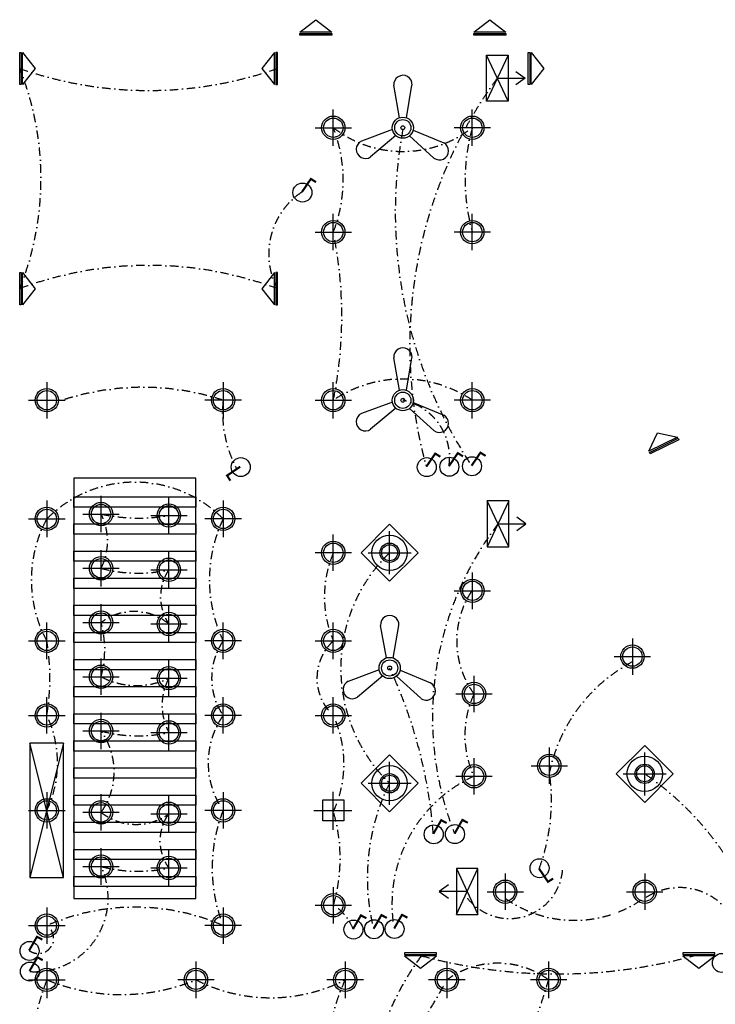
# Model space of a CAD drawing. Header units: millimetres. Extents: x 1882 to 33668, y 2304 to 31192.
# Tile 3 of 4: x 7339 to 17597, y 16667 to 31192. Entities that reach past the tile are written whole.
import ezdxf

# ---------------------------------------------------------------- set-up
doc = ezdxf.new("R2010")
doc.units = ezdxf.units.MM
doc.linetypes.add('DASHDOT2', pattern=[0.5, 0.25, -0.125, 0, -0.125])
for name, color, linetype in [('AL_Elec - Wall Mounted Halogen 36 W', 7, 'Continuous'), ('Elec - Air Conditioner', 6, 'Continuous'), ('Elec - Cable Wires', 143, 'Continuous'), ('Elec - Chandelier', 11, 'Continuous'), ('Elec - Fans', 11, 'Continuous'), ('Elec - Single Switch', 6, 'Continuous'), ('Elec - Spot Light', 6, 'Continuous'), ('Struc - Floor Railing', 1, 'Continuous'), ('Struc - Wall Lines', 2, 'Continuous')]:
    doc.layers.add(name, color=color, linetype=linetype)

msp = doc.modelspace()

# ---------------------------------------------------------------- linework, layer by layer
at = {"layer": 'AL_Elec - Wall Mounted Halogen 36 W'}
for p, q in [((11964, 29329), (11964, 29867)), ((14014, 29329), (14014, 29867)), ((11696, 29598), (12233, 29598)), ((14283, 29598), (13746, 29598)), ((11964, 27790), (11964, 28327)), ((14014, 27790), (14014, 28327)), ((11696, 28058), (12233, 28058)), ((14283, 28058), (13746, 28058)), ((7739, 25847), (7739, 25310)), ((10339, 25847), (10339, 25310)), ((11964, 25310), (11964, 25847)), ((14014, 25310), (14014, 25847)), ((7471, 25578), (8008, 25578)), ((10608, 25578), (10071, 25578)), ((11696, 25578), (12233, 25578)), ((14283, 25578), (13746, 25578)), ((8539, 23631), (8539, 24168)), ((9539, 23609), (9539, 24146)), ((7739, 24097), (7739, 23560)), ((10339, 24097), (10339, 23560)), ((7471, 23828), (8008, 23828)), ((8271, 23899), (8808, 23899)), ((9271, 23878), (9808, 23878)), ((10608, 23828), (10071, 23828)), ((11964, 23060), (11964, 23597)), ((8539, 22831), (8539, 23368)), ((9539, 22809), (9539, 23346)), ((12233, 23328), (11696, 23328)), ((8271, 23099), (8808, 23099)), ((9271, 23078), (9808, 23078)), ((14016, 22498), (14016, 23035)), ((13747, 22767), (14284, 22767)), ((8539, 22031), (8539, 22568)), ((9539, 22009), (9539, 22546)), ((7739, 21760), (7739, 22297)), ((8271, 22299), (8808, 22299)), ((9271, 22278), (9808, 22278)), ((10339, 21760), (10339, 22297)), ((11964, 21760), (11964, 22297)), ((7471, 22028), (8008, 22028)), ((10608, 22028), (10071, 22028)), ((11696, 22028), (12233, 22028)), ((16375, 22064), (16375, 21527)), ((16107, 21796), (16644, 21796)), ((8539, 21231), (8539, 21768)), ((9539, 21209), (9539, 21746)), ((8271, 21499), (8808, 21499)), ((14039, 20976), (14039, 21514)), ((9271, 21478), (9808, 21478)), ((13771, 21245), (14308, 21245)), ((7739, 20660), (7739, 21197)), ((10339, 20660), (10339, 21197)), ((11964, 20660), (11964, 21197)), ((7471, 20928), (8008, 20928)), ((8539, 20431), (8539, 20968)), ((9539, 20409), (9539, 20946)), ((10608, 20928), (10071, 20928)), ((11696, 20928), (12233, 20928)), ((8271, 20699), (8808, 20699)), ((9271, 20678), (9808, 20678)), ((15149, 20454), (15149, 19917)), ((14039, 19763), (14039, 20300)), ((14881, 20185), (15418, 20185)), ((13771, 20031), (14308, 20031)), ((7739, 19797), (7739, 19260)), ((8539, 19231), (8539, 19768)), ((10339, 19797), (10339, 19260)), ((9539, 19209), (9539, 19746)), ((7471, 19528), (8008, 19528)), ((8271, 19499), (8808, 19499)), ((9271, 19478), (9808, 19478)), ((10608, 19528), (10071, 19528)), ((8539, 18431), (8539, 18968)), ((9539, 18409), (9539, 18946)), ((8271, 18699), (8808, 18699)), ((9271, 18678), (9808, 18678)), ((14499, 18597), (14499, 18060)), ((16556, 18597), (16556, 18060)), ((11964, 18397), (11964, 17860)), ((14231, 18328), (14768, 18328)), ((16288, 18328), (16825, 18328)), ((7739, 18097), (7739, 17560)), ((10339, 18097), (10339, 17560)), ((11696, 18128), (12233, 18128)), ((7471, 17828), (8008, 17828)), ((10608, 17828), (10071, 17828)), ((7739, 17297), (7739, 16760)), ((9939, 17297), (9939, 16760)), ((12139, 17297), (12139, 16760)), ((13639, 17297), (13639, 16760)), ((15139, 17297), (15139, 16760)), ((7471, 17028), (8008, 17028)), ((10208, 17028), (9670, 17028)), ((12407, 17028), (11870, 17028)), ((13907, 17028), (13370, 17028)), ((15407, 17028), (14870, 17028))]:
    msp.add_line(p, q, dxfattribs=at)
for points in [[(11707, 31192), (11707, 31192), (11943, 31007), (11470, 31007)], [(14272, 31192), (14272, 31192), (14508, 31007), (14035, 31007)], [(11470, 30987), (11943, 30987), (11943, 30963), (11470, 30963)], [(14035, 30987), (14508, 30987), (14508, 30963), (14035, 30963)], [(7363, 30710), (7363, 30237), (7339, 30237), (7339, 30710)], [(7568, 30473), (7568, 30473), (7383, 30237), (7383, 30710)], [(10911, 30473), (10911, 30473), (11095, 30237), (11095, 30710)], [(11115, 30710), (11115, 30237), (11139, 30237), (11139, 30710)], [(14223, 29990), (14223, 30670), (14541, 30670), (14541, 29990)], [(14863, 30710), (14863, 30237), (14839, 30237), (14839, 30710)], [(15068, 30473), (15068, 30473), (14883, 30237), (14883, 30710)], [(7363, 27460), (7363, 26986), (7339, 26986), (7339, 27460)], [(7568, 27223), (7568, 27223), (7383, 26986), (7383, 27460)], [(10911, 27223), (10911, 27223), (11095, 26986), (11095, 27460)], [(11115, 27460), (11115, 26986), (11139, 26986), (11139, 27460)], [(16747, 25097), (16747, 25097), (17041, 25035), (16616, 24827)], [(16625, 24809), (17050, 25018), (17061, 24996), (16636, 24788)], [(14235, 24094), (14235, 23414), (14553, 23414), (14553, 24094)], [(14097, 17990), (14097, 18670), (13779, 18670), (13779, 17990)], [(13013, 17404), (13486, 17404), (13486, 17428), (13013, 17428)], [(13249, 17199), (13249, 17199), (13486, 17384), (13013, 17384)], [(17116, 17404), (17589, 17404), (17589, 17428), (17116, 17428)], [(17353, 17199), (17353, 17199), (17589, 17384), (17116, 17384)]]:
    msp.add_lwpolyline(points, close=True, dxfattribs=at)
for points in [[(14541, 29990), (14223, 30670)], [(14541, 30670), (14223, 29990)], [(14658, 30428), (14793, 30330), (14658, 30231)], [(14382, 30330), (14793, 30330)], [(14553, 24094), (14235, 23414)], [(14553, 23414), (14235, 24094)], [(14669, 23655), (14805, 23754), (14669, 23852)], [(14394, 23754), (14805, 23754)], [(13779, 17990), (14097, 18670)], [(13779, 18670), (14097, 17990)], [(13663, 18428), (13527, 18330), (13663, 18231)], [(13938, 18330), (13527, 18330)]]:
    msp.add_lwpolyline(points, dxfattribs=at)
at = {"layer": 'AL_Elec - Wall Mounted Halogen 36 W', "color": 30}
for points in [[(12794, 23749), (13215, 23328), (12794, 22907), (12373, 23328)], [(16556, 20487), (16977, 20067), (16556, 19646), (16136, 20067)], [(12794, 20349), (13215, 19928), (12794, 19507), (12373, 19928)]]:
    msp.add_lwpolyline(points, close=True, dxfattribs=at)
at = {"layer": 'AL_Elec - Wall Mounted Halogen 36 W'}
for centre, radius in [((11964, 29598), 172), ((11964, 29598), 143), ((14014, 29598), 172), ((14014, 29598), 143), ((11964, 28058), 172), ((11964, 28058), 143), ((14014, 28058), 172), ((14014, 28058), 143), ((7739, 25578), 172), ((7739, 25578), 143), ((10339, 25578), 172), ((10339, 25578), 143), ((11964, 25578), 172), ((11964, 25578), 143), ((14014, 25578), 172), ((14014, 25578), 143), ((7739, 23828), 172), ((7739, 23828), 143), ((8539, 23899), 172), ((8539, 23899), 143), ((9539, 23878), 172), ((9539, 23878), 143), ((10339, 23828), 172), ((10339, 23828), 143), ((11964, 23328), 172), ((11964, 23328), 143), ((8539, 23099), 172), ((8539, 23099), 143), ((9539, 23078), 172), ((9539, 23078), 143), ((14016, 22767), 172), ((14016, 22767), 143), ((8539, 22299), 172), ((8539, 22299), 143), ((9539, 22278), 172), ((9539, 22278), 143), ((7739, 22028), 172), ((7739, 22028), 143), ((10339, 22028), 172), ((10339, 22028), 143), ((11964, 22028), 172), ((11964, 22028), 143), ((16375, 21796), 172), ((16375, 21796), 143), ((8539, 21499), 172), ((8539, 21499), 143), ((9539, 21478), 172), ((9539, 21478), 143), ((14039, 21245), 172), ((14039, 21245), 143), ((7739, 20928), 172), ((7739, 20928), 143), ((10339, 20928), 172), ((10339, 20928), 143), ((11964, 20928), 172), ((11964, 20928), 143), ((8539, 20699), 172), ((8539, 20699), 143), ((9539, 20678), 172), ((9539, 20678), 143), ((15149, 20185), 172), ((14039, 20031), 172), ((15149, 20185), 143), ((14039, 20031), 143), ((7739, 19528), 172), ((7739, 19528), 143), ((8539, 19499), 172), ((8539, 19499), 143), ((9539, 19478), 172), ((9539, 19478), 143), ((10339, 19528), 172), ((10339, 19528), 143), ((8539, 18699), 172), ((8539, 18699), 143), ((9539, 18678), 172), ((9539, 18678), 143), ((14499, 18328), 172), ((14499, 18328), 143), ((16556, 18328), 172), ((16556, 18328), 143), ((11964, 18128), 172), ((11964, 18128), 143), ((7739, 17828), 172), ((7739, 17828), 143), ((10339, 17828), 172), ((10339, 17828), 143), ((7739, 17028), 172), ((7739, 17028), 143), ((9939, 17028), 172), ((9939, 17028), 143), ((12139, 17028), 172), ((12139, 17028), 143), ((13639, 17028), 172), ((13639, 17028), 143), ((15139, 17028), 172), ((15139, 17028), 143)]:
    msp.add_circle(centre, radius, dxfattribs=at)
at = {"layer": 'Elec - Air Conditioner'}
for p, q in [((7987, 20518), (7491, 18538)), ((7987, 18538), (7491, 20518)), ((7491, 20518), (7491, 18538)), ((7987, 20518), (7491, 20518)), ((7987, 18538), (7987, 20518)), ((7491, 18538), (7987, 18538))]:
    msp.add_line(p, q, dxfattribs=at)
at = {"layer": 'Elec - Cable Wires', "linetype": 'DASHDOT2', "ltscale": 500}
for centre, radius, start, end in [((9239, 35866), 5718, 250.5909, 289.4091), ((3292, 28848), 4361, 338.1229, 21.8771), ((19765, 26386), 6673, 143.7756, 195.5405), ((12989, 30923), 1675, 232.276, 307.724), ((9992, 28828), 2117, 338.6833, 21.3167), ((19650, 28350), 6772, 169.6245, 213.495), ((16751, 28828), 2843, 164.2889, 195.7111), ((12113, 27735), 1101, 123.74, 207.7371), ((5849, 26818), 6240, 348.5361, 11.4639), ((9239, 22160), 5408, 69.4293, 110.5707), ((12989, 24053), 1838, 56.0999, 123.9001), ((9152, 21986), 3783, 71.7074, 108.2926), ((12813, 24731), 866, 351.6856, 78.2863), ((9039, 22536), 1833, 44.8248, 135.1752), ((9406, 22928), 1895, 151.6389, 208.3611), ((7756, 23499), 879, 332.9457, 27.0543), ((9095, 26483), 2643, 257.8544, 279.6661), ((12234, 22928), 2097, 154.5894, 205.4106), ((18120, 20901), 4693, 142.5542, 201.4432), ((13504, 22678), 1671, 157.1105, 202.8895), ((14441, 21628), 2367, 134.0951, 225.9049), ((9083, 25110), 2083, 254.8697, 282.6508), ((10134, 22678), 717, 146.0894, 213.9106), ((15115, 22029), 1331, 146.3336, 216.0861), ((9026, 21658), 804, 50.3198, 127.2006), ((7069, 21899), 1524, 344.7788, 15.2212), ((4413, 21478), 3371, 350.6097, 9.3903), ((11145, 21478), 975, 145.6761, 214.3239), ((12470, 21478), 747, 132.6227, 227.3773), ((17501, 19602), 2399, 118.0049, 168.3888), ((9061, 22472), 1103, 241.803, 295.7175), ((6442, 18648), 7017, 4.3589, 25.1278), ((10284, 21078), 845, 151.754, 208.246), ((15336, 20638), 1432, 154.9259, 205.0741), ((6261, 20228), 1636, 334.6601, 25.3399), ((11342, 20228), 1223, 145.0742, 214.9258), ((10437, 20218), 1684, 335.0697, 24.9303), ((7703, 20099), 1029, 324.3526, 35.6949), ((9083, 22723), 2096, 254.9534, 282.5671), ((12265, 19677), 2915, 339.72, 8.2962), ((14050, 16408), 4435, 18.0474, 55.5927), ((15601, 18533), 3135, 153.583, 193.8805), ((14907, 18144), 2078, 114.701, 189.9351), ((9054, 20153), 832, 231.7867, 305.7338), ((10084, 19078), 676, 143.7282, 216.2718), ((12504, 18678), 2326, 158.5665, 201.4335), ((9633, 18818), 2432, 343.5091, 16.9725), ((7556, 18235), 1087, 266.5113, 25.2818), ((9085, 20791), 2161, 255.3816, 282.1388), ((14561, 18720), 788, 218.0673, 354.8911), ((17071, 17482), 907, 20.3425, 124.616), ((15520, 19674), 1768, 234.8988, 305.8987), ((9039, 14852), 3248, 66.4045, 113.5955), ((11588, 17520), 716, 21.0984, 58.24), ((7614, 17641), 225, 232.7444, 56.3229), ((16630, 14914), 4176, 143.7416, 195.6181), ((15271, 24774), 7659, 254.8029, 285.7743), ((14389, 16005), 1268, 53.7478, 126.2522), ((11207, 15680), 3720, 158.7578, 201.2422), ((5197, 21567), 9585, 284.0208, 331.7325), ((8839, 19710), 2899, 247.7037, 292.2963), ((11039, 19186), 2422, 242.9866, 297.0134), ((15098, 15680), 3252, 155.5147, 204.4853), ((8685, 18854), 6707, 317.6105, 344.2043)]:
    msp.add_arc(centre, radius, start, end, dxfattribs=at)
at = {"layer": 'Elec - Chandelier', "color": 30}
for p, q in [((12794, 23011), (12794, 23645)), ((12477, 23328), (13111, 23328)), ((16556, 19749), (16556, 20384)), ((12794, 19611), (12794, 20245)), ((16239, 20067), (16873, 20067)), ((12477, 19928), (13111, 19928))]:
    msp.add_line(p, q, dxfattribs=at)
for centre, radius in [((12794, 23328), 261), ((12794, 23328), 142), ((12794, 23328), 118), ((12794, 19928), 261), ((16556, 20067), 261), ((16556, 20067), 142), ((12794, 19928), 142), ((12794, 19928), 118), ((16556, 20067), 118)]:
    msp.add_circle(centre, radius, dxfattribs=at)
at = {"layer": 'Elec - Fans'}
for p, q in [((12940, 29746), (12856, 30224)), ((13042, 29745), (13124, 30226)), ((12836, 29570), (12378, 29401)), ((13142, 29564), (13592, 29377)), ((12886, 29481), (12514, 29169)), ((13088, 29477), (13448, 29150)), ((12940, 25726), (12856, 26205)), ((13042, 25725), (13124, 26206)), ((12836, 25551), (12378, 25381)), ((12886, 25461), (12514, 25149)), ((13088, 25457), (13448, 25131)), ((13142, 25544), (13592, 25357)), ((12746, 21776), (12662, 22255)), ((12848, 21775), (12930, 22256)), ((12642, 21601), (12184, 21431)), ((12692, 21511), (12320, 21199)), ((12894, 21507), (13254, 21181)), ((12948, 21594), (13398, 21407))]:
    msp.add_line(p, q, dxfattribs=at)
for centre, radius in [((12989, 29598), 156), ((12989, 29598), 120), ((12989, 29598), 28.6), ((12989, 25578), 156), ((12989, 25578), 120), ((12989, 25578), 28.6), ((12795, 21628), 156), ((12795, 21628), 120), ((12795, 21628), 28.6)]:
    msp.add_circle(centre, radius, dxfattribs=at)
for centre, start, end in [((12990, 30236), 355.8219, 184.7943), ((12437, 29279), 115.8219, 304.7943), ((13529, 29258), 232.9361, 61.9086), ((12990, 26216), 355.8219, 184.7943), ((12437, 25260), 115.8219, 304.7943), ((13529, 25238), 232.9361, 61.9086), ((12796, 22266), 355.8219, 184.7943), ((12243, 21310), 115.8219, 304.7943), ((13335, 21288), 232.9361, 61.9086)]:
    msp.add_arc(centre, 135, start, end, dxfattribs=at)
at = {"layer": 'Elec - Single Switch', "const_width": 31.2}
for points in [[(11502, 28650), (11633, 28843), (11709, 28795)], [(13336, 24599), (13467, 24791), (13543, 24744)], [(13670, 24606), (13800, 24798), (13877, 24750)], [(14003, 24612), (14134, 24805), (14210, 24757)], [(10591, 24598), (10398, 24467), (10446, 24391)], [(13439, 19182), (13555, 19383), (13635, 19342)], [(13752, 19185), (13868, 19387), (13947, 19345)], [(14999, 18667), (15130, 18474), (15206, 18522)], [(12255, 17777), (12371, 17979), (12451, 17937)], [(12558, 17781), (12674, 17983), (12754, 17941)], [(12861, 17785), (12977, 17987), (13057, 17945)], [(7478, 17461), (7594, 17663), (7674, 17621)], [(7484, 17158), (7600, 17359), (7680, 17318)]]:
    msp.add_lwpolyline(points, dxfattribs=at)
at = {"layer": 'Elec - Single Switch'}
for centre in [(11508, 28642), (10599, 24592), (13342, 24591), (13675, 24597), (14009, 24604), (13445, 19174), (13758, 19177), (15005, 18675), (12261, 17770), (12564, 17774), (12867, 17778), (7484, 17454), (7490, 17150), (17694, 17277)]:
    msp.add_circle(centre, 140, dxfattribs=at)
at = {"layer": 'Elec - Single Switch', "linetype": 'DASHDOT2', "ltscale": 500}
msp.add_arc((12151, 25409), 1820, 174.6662, 207.6746, dxfattribs=at)
at = {"layer": 'Elec - Spot Light'}
for p, q in [((11964, 19241), (11964, 19803)), ((11677, 19528), (12239, 19528))]:
    msp.add_line(p, q, dxfattribs=at)
msp.add_lwpolyline([(11809, 19683), (12119, 19683), (12119, 19373), (11809, 19373)], close=True, dxfattribs=at)
at = {"layer": 'Struc - Floor Railing'}
for p, q in [((8139, 24153), (9939, 24153)), ((8139, 24003), (8139, 24153)), ((9939, 24153), (9939, 24003)), ((9939, 24003), (8139, 24003)), ((8139, 23753), (9939, 23753)), ((8139, 23603), (8139, 23753)), ((9939, 23753), (9939, 23603)), ((9939, 23603), (8139, 23603)), ((8139, 23353), (9939, 23353)), ((8139, 23203), (8139, 23353)), ((9939, 23353), (9939, 23203)), ((9939, 23203), (8139, 23203)), ((8139, 22953), (9939, 22953)), ((8139, 22803), (8139, 22953)), ((9939, 22953), (9939, 22803)), ((9939, 22803), (8139, 22803)), ((8139, 22553), (9939, 22553)), ((8139, 22403), (8139, 22553)), ((9939, 22553), (9939, 22403)), ((9939, 22403), (8139, 22403)), ((8139, 22153), (9939, 22153)), ((8139, 22003), (8139, 22153)), ((9939, 22153), (9939, 22003)), ((9939, 22003), (8139, 22003)), ((8139, 21753), (9939, 21753)), ((8139, 21603), (8139, 21753)), ((9939, 21753), (9939, 21603)), ((9939, 21603), (8139, 21603)), ((8139, 21353), (9939, 21353)), ((8139, 21203), (8139, 21353)), ((9939, 21353), (9939, 21203)), ((9939, 21203), (8139, 21203)), ((8139, 20953), (9939, 20953)), ((8139, 20803), (8139, 20953)), ((9939, 20953), (9939, 20803)), ((9939, 20803), (8139, 20803)), ((8139, 20553), (9939, 20553)), ((8139, 20403), (8139, 20553)), ((9939, 20553), (9939, 20403)), ((9939, 20403), (8139, 20403)), ((8139, 20153), (9939, 20153)), ((8139, 20003), (8139, 20153)), ((9939, 20153), (9939, 20003)), ((9939, 20003), (8139, 20003)), ((8139, 19753), (9939, 19753)), ((8139, 19603), (8139, 19753)), ((9939, 19753), (9939, 19603)), ((9939, 19603), (8139, 19603)), ((8139, 19353), (9939, 19353)), ((8139, 19203), (8139, 19353)), ((9939, 19353), (9939, 19203)), ((9939, 19203), (8139, 19203)), ((8139, 18953), (9939, 18953)), ((8139, 18803), (8139, 18953)), ((9939, 18953), (9939, 18803)), ((9939, 18803), (8139, 18803)), ((8139, 18553), (9939, 18553)), ((8139, 18403), (8139, 18553)), ((9939, 18553), (9939, 18403)), ((9939, 18403), (8139, 18403))]:
    msp.add_line(p, q, dxfattribs=at)
at = {"layer": 'Struc - Wall Lines'}
for p, q in [((9939, 24428), (8139, 24428)), ((8139, 24428), (8139, 18228)), ((9939, 18228), (9939, 24428)), ((8139, 18228), (9939, 18228))]:
    msp.add_line(p, q, dxfattribs=at)

doc.saveas('drawing.dxf')
